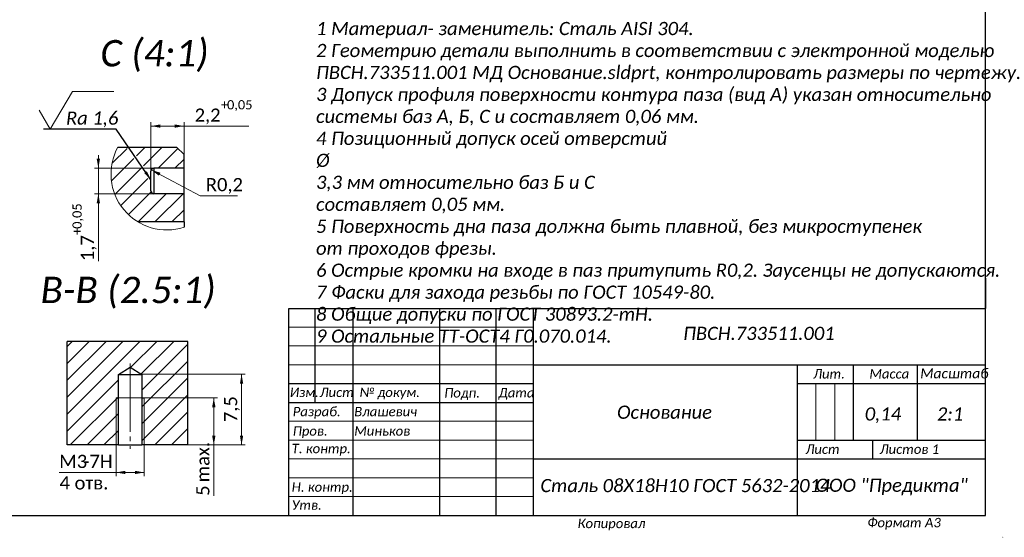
# Model space of a CAD drawing. Header units: millimetres. Extents: x 4 to 210, y 0 to 146.
# Tile 2 of 4: x 79 to 210, y 0 to 68. Entities that reach past the tile are written whole.
import ezdxf

# ---------------------------------------------------------------- set-up
doc = ezdxf.new("R2010")
doc.units = ezdxf.units.MM
doc.header["$LTSCALE"] = 0.5
doc.linetypes.add('SLD-Осевая', pattern=[19.05, 15.24, -1.27, 1.27, -1.27])
doc.linetypes.add('SLD-Сплошная', pattern=[0])
doc.styles.add('SLDTEXTSTYLE0', font='CALIBRII.TTF')
doc.styles.add('SLDTEXTSTYLE1', font='CALIBRII.TTF', dxfattribs={"bigfont": 'bigfont'})
doc.styles.add('SLDTEXTSTYLE2', font='CALIBRII.TTF', dxfattribs={"width": 0.991177, "bigfont": 'bigfont'})
doc.styles.add('SLDTEXTSTYLE3', font='ARIALN.TTF', dxfattribs={"width": 0.87, "bigfont": 'bigfont'})
doc.styles.add('SLDTEXTSTYLE4', font='CALIBRI.TTF')
doc.styles.add('SLDTEXTSTYLE5', font='CALIBRI.TTF', dxfattribs={"bigfont": 'bigfont'})
doc.styles.get("Standard").update_dxf_attribs({"font": 'CALIBRII.TTF'})
doc.dimstyles.new('SLDDIMSTYLE11', dxfattribs={"dimtxt": 1.75, "dimasz": 1.25, "dimexe": 0, "dimexo": 0.0625, "dimgap": 0.4375, "dimtad": 2, "dimdec": 3, "dimlfac": 0.8, "dimrnd": 1e-09, "dimzin": 12, "dimdsep": 46, "dimtxsty": 'SLDTEXTSTYLE0', "dimsah": 1, "dimcen": 0.09, "dimadec": 0, "dimazin": 3, "dimtfac": 1, "dimtdec": 3, "dimtofl": 0, "dimtmove": 0, "dimatfit": 3, "dimfxl": 1, "dimfrac": 2, "dimtolj": 1, "dimtzin": 12, "dimarcsym": 0})
doc.dimstyles.new('SLDDIMSTYLE12', dxfattribs={"dimtxt": 1.75, "dimasz": 1.25, "dimexe": 0, "dimexo": 0.0625, "dimgap": 0.4375, "dimtad": 2, "dimdec": 3, "dimlfac": 0.5, "dimrnd": 1e-09, "dimzin": 12, "dimdsep": 46, "dimtxsty": 'SLDTEXTSTYLE0', "dimsah": 1, "dimcen": 0.09, "dimadec": 0, "dimazin": 3, "dimtol": 1, "dimtp": 0.05, "dimtfac": 1, "dimtmove": 0, "dimatfit": 0, "dimfxl": 1, "dimfrac": 2, "dimtolj": 1, "dimarcsym": 0})
doc.dimstyles.new('SLDDIMSTYLE13', dxfattribs={"dimtxt": 1.75, "dimasz": 1.25, "dimexe": 0, "dimexo": 0.0625, "dimgap": 0.4375, "dimtad": 2, "dimdec": 3, "dimlfac": 0.5, "dimrnd": 1e-09, "dimzin": 12, "dimdsep": 46, "dimtxsty": 'SLDTEXTSTYLE0', "dimsah": 1, "dimcen": 0.09, "dimadec": 0, "dimazin": 3, "dimtol": 1, "dimtp": 0.05, "dimtfac": 1, "dimtofl": 0, "dimtmove": 0, "dimatfit": 3, "dimfxl": 1, "dimfrac": 2, "dimtolj": 1, "dimarcsym": 0})
doc.dimstyles.new('SLDDIMSTYLE14', dxfattribs={"dimtxt": 1.75, "dimasz": 1.25, "dimexe": 0, "dimexo": 0.0625, "dimgap": 0.4375, "dimtad": 0, "dimtih": 1, "dimtoh": 1, "dimdec": 3, "dimlfac": 0.5, "dimrnd": 1e-09, "dimdsep": 46, "dimtxsty": 'SLDTEXTSTYLE0', "dimsah": 1, "dimcen": 0, "dimadec": 0, "dimazin": 2, "dimtfac": 1, "dimtdec": 3, "dimtofl": 0, "dimtmove": 1, "dimatfit": 3, "dimfxl": 1, "dimfrac": 2, "dimtolj": 1, "dimtzin": 12, "dimarcsym": 0})
doc.dimstyles.new('SLDDIMSTYLE5', dxfattribs={"dimtxt": 0.18, "dimasz": 1.25, "dimexe": 0, "dimexo": 0.0625, "dimgap": 0, "dimtad": 0, "dimtih": 1, "dimtoh": 1, "dimdec": 0, "dimrnd": 1e-09, "dimzin": 0, "dimdsep": 46, "dimtxsty": 'STANDARD', "dimsah": 1, "dimcen": 0.09, "dimadec": 0, "dimazin": 0, "dimtfac": 1.25, "dimtdec": 0, "dimtofl": 0, "dimtmove": 0, "dimatfit": 3, "dimfxl": 1, "dimfrac": 2, "dimtolj": 1, "dimtzin": 0, "dimarcsym": 0})

# ---------------------------------------------------------------- blocks, each defined once
blk = doc.blocks.new('_D_21')
at = {"color": 7, "linetype": 'SLD-Сплошная', "lineweight": 0}
for p, q in [((95.79, 18.11), (105.52, 18.11)), ((105.02, 11.86), (105.02, 18.11)), ((101.58, 11.86), (105.52, 11.86)), ((105.02, 11.86), (105.02, 5.1))]:
    blk.add_line(p, q, dxfattribs=at)
at = {"color": 7, "linetype": 'SLD-Сплошная', "lineweight": 18}
for points in [[(105.02, 18.11), (104.8, 16.86), (105.25, 16.86)], [(105.02, 11.86), (105.25, 13.11), (104.8, 13.11)]]:
    blk.add_solid(points, dxfattribs=at)
at = {"color": 7, "linetype": 'SLD-Сплошная', "lineweight": 18, "char_height": 1.75, "attachment_point": 1, "rotation": 90, "style": 'SLDTEXTSTYLE4'}
for s, insert in [(' max.', (102.69, 6.28)), ('5', (102.69, 5.1))]:
    blk.add_mtext(s, dxfattribs=dict(at, insert=insert))
blk = doc.blocks.new('_D_22')
at = {"color": 7, "linetype": 'SLD-Сплошная', "lineweight": 0}
for p, q in [((95.48, 21.24), (109.21, 21.24)), ((108.71, 11.86), (108.71, 21.24)), ((101.58, 11.86), (109.21, 11.86))]:
    blk.add_line(p, q, dxfattribs=at)
at = {"color": 7, "linetype": 'SLD-Сплошная', "lineweight": 18}
for points in [[(108.71, 21.24), (108.49, 19.99), (108.93, 19.99)], [(108.71, 11.86), (108.93, 13.11), (108.49, 13.11)]]:
    blk.add_solid(points, dxfattribs=at)
at = {"color": 7, "linetype": 'SLD-Сплошная', "lineweight": 18, "insert": (106.38, 14.89), "char_height": 1.75, "attachment_point": 1, "rotation": 90, "style": 'SLDTEXTSTYLE4'}
blk.add_mtext('7,5', dxfattribs=at)
blk = doc.blocks.new('_D_23')
at = {"color": 7, "linetype": 'SLD-Сплошная', "lineweight": 0}
for p, q in [((92.04, 18.11), (92.04, 7.71)), ((95.79, 18.11), (95.79, 7.71)), ((92.04, 8.21), (84.49, 8.21)), ((95.79, 8.21), (92.04, 8.21))]:
    blk.add_line(p, q, dxfattribs=at)
at = {"color": 7, "linetype": 'SLD-Сплошная', "lineweight": 18}
for points in [[(92.04, 8.21), (93.29, 7.99), (93.29, 8.43)], [(95.79, 8.21), (94.54, 8.43), (94.54, 7.99)]]:
    blk.add_solid(points, dxfattribs=at)
at = {"color": 7, "linetype": 'SLD-Сплошная', "lineweight": 18, "char_height": 1.75, "attachment_point": 1}
for s, insert, style in [('M3', (84.49, 10.55), 'SLDTEXTSTYLE4'), ('-7Н', (87.67, 10.55), 'SLDTEXTSTYLE5'), ('4 отв.', (84.53, 7.7), 'SLDTEXTSTYLE5')]:
    blk.add_mtext(s, dxfattribs=dict(at, insert=insert, style=style))
blk = doc.blocks.new('SW_HATCH_0')
at = {"color": 0, "linetype": 'SLD-Сплошная', "lineweight": 18}
for p, q in [((0, 0), (2.01, 2.01)), ((3.28, 1.04), (4.43, 2.19)), ((4.2, -0.29), (6.68, 2.19)), ((6.12, -0.61), (8.75, 2.02)), ((-0.07, -2.31), (2.92, 0.68)), ((8.37, -0.61), (9.58, 0.6)), ((0.39, -4.1), (3.84, -0.65)), ((1.17, -5.57), (4.75, -1.98)), ((5.11, -1.62), (5.18, -1.56)), ((2.2, -6.78), (5.21, -3.77)), ((3.51, -7.71), (7.21, -4.01)), ((5.76, -7.71), (9.46, -4.01)), ((8, -7.71), (9.58, -6.14))]:
    blk.add_line(p, q, dxfattribs=at)
blk = doc.blocks.new('_D_24')
at = {"color": 7, "linetype": 'SLD-Сплошная', "lineweight": 0}
for p, q in [((89.69, 48.61), (89.69, 50.36)), ((97.08, 48.61), (89.19, 48.61)), ((89.69, 48.61), (89.69, 45.21)), ((97.08, 45.21), (89.19, 45.21)), ((89.69, 45.21), (89.69, 36.27))]:
    blk.add_line(p, q, dxfattribs=at)
at = {"color": 7, "linetype": 'SLD-Сплошная', "lineweight": 18}
for points in [[(89.69, 48.61), (89.91, 49.86), (89.47, 49.86)], [(89.69, 45.21), (89.47, 43.96), (89.91, 43.96)]]:
    blk.add_solid(points, dxfattribs=at)
at = {"color": 7, "linetype": 'SLD-Сплошная', "lineweight": 18, "attachment_point": 1, "rotation": 90, "style": 'SLDTEXTSTYLE4'}
for s, insert, char_height in [('0,05', (86.25, 40.56), 1.225), ('+', (86.25, 39.75), 1.23), ('1,7', (87.36, 36.27), 1.75)]:
    blk.add_mtext(s, dxfattribs=dict(at, insert=insert, char_height=char_height))
blk = doc.blocks.new('_D_25')
at = {"color": 7, "linetype": 'SLD-Сплошная', "lineweight": 0}
for p, q in [((96.68, 48.21), (96.68, 54.7)), ((101.08, 54.2), (96.68, 54.2)), ((101.08, 50.41), (101.08, 54.7)), ((101.08, 54.2), (109.67, 54.2))]:
    blk.add_line(p, q, dxfattribs=at)
at = {"color": 7, "linetype": 'SLD-Сплошная', "lineweight": 18}
for points in [[(96.68, 54.2), (97.93, 53.98), (97.93, 54.42)], [(101.08, 54.2), (99.83, 54.42), (99.83, 53.98)]]:
    blk.add_solid(points, dxfattribs=at)
at = {"color": 7, "linetype": 'SLD-Сплошная', "lineweight": 18, "attachment_point": 1, "style": 'SLDTEXTSTYLE4'}
for s, insert, char_height in [('0,05', (106.78, 57.64), 1.225), ('2,2', (102.48, 56.53), 1.75), ('+', (105.96, 57.64), 1.23)]:
    blk.add_mtext(s, dxfattribs=dict(at, insert=insert, char_height=char_height))
blk = doc.blocks.new('_D_26')
at = {"color": 7, "linetype": 'SLD-Сплошная', "lineweight": 0}
for p, q in [((96.72, 48.39), (103.22, 44.96)), ((103.22, 44.96), (108.19, 44.96))]:
    blk.add_line(p, q, dxfattribs=at)
at = {"color": 7, "linetype": 'SLD-Сплошная', "lineweight": 18}
blk.add_solid([(96.72, 48.39), (97.73, 47.61), (97.93, 48)], dxfattribs=at)
at = {"color": 7, "linetype": 'SLD-Сплошная', "lineweight": 18, "insert": (103.97, 47.3), "char_height": 1.75, "attachment_point": 1, "style": 'SLDTEXTSTYLE4'}
blk.add_mtext('R0,2', dxfattribs=at)
blk = doc.blocks.new('SW_SFSYMBOL_2')
at = {"color": 0, "linetype": 'SLD-Сплошная', "lineweight": 0}
for p, q in [((0.88, 0), (3.82, 5)), ((3.82, 5), (9.32, 5)), ((0.88, 0), (-0.6, 2.5))]:
    blk.add_line(p, q, dxfattribs=at)
at = {"color": 0, "linetype": 'Continuous', "lineweight": 0, "insert": (2.98, 2.33), "char_height": 1.75, "attachment_point": 1, "style": 'SLDTEXTSTYLE0'}
blk.add_mtext('Ra 1,6', dxfattribs=at)

msp = doc.modelspace()

# ---------------------------------------------------------------- hatches: boundary and pattern name
at = {"linetype": 'SLD-Сплошная', "lineweight": 18}
h = msp.add_hatch(dxfattribs=at)
h.set_pattern_fill('ANSI31', scale=0.5, style=0)
h.paths.add_polyline_path([(101.58262, 11.86081), (101.58262, 25.61081), (85.55447, 25.61081), (85.55447, 11.86081), (92.35342, 11.86081), (92.35342, 21.23581), (93.91592, 22.17466), (95.47842, 21.23581), (95.47842, 11.86081)], flags=0)

# ---------------------------------------------------------------- linework, layer by layer
at = {"color": 7, "linetype": 'SLD-Сплошная', "lineweight": 25}
for p, q in [((207.5, 2.5), (207.5, 146)), ((92.27502, 51.40751), (100.07676, 51.40751)), ((101.07676, 50.40751), (100.07676, 51.40751)), ((101.07676, 48.60614), (101.07676, 50.40751)), ((101.07676, 48.60614), (97.07676, 48.60614)), ((97.07676, 48.60614), (97.07676, 45.20614)), ((101.07676, 45.20614), (101.07676, 48.60614)), ((96.67676, 45.60614), (96.67676, 48.20614)), ((101.07676, 45.20614), (97.07676, 45.20614)), ((101.07676, 41.50751), (101.07676, 45.20614)), ((101.07676, 41.50751), (94.91739, 41.50751)), ((101.07676, 41.50751), (101.07676, 40.75614)), ((207.5, 34), (207.5, 30)), ((115, 2.5), (115, 30)), ((115, 30), (207.5, 30)), ((118.5, 17.5), (118.5, 30)), ((123.5, 30), (123.5, 2.5)), ((135, 30), (135, 2.5)), ((142.5, 30), (142.5, 2.5)), ((147.5, 2.5), (147.5, 30)), ((207.5, 2.5), (207.5, 30)), ((85.55447, 11.86081), (85.55447, 25.61081)), ((101.58262, 25.61081), (85.55447, 25.61081)), ((101.58262, 11.86081), (101.58262, 25.61081)), ((147.5, 22.5), (207.5, 22.5)), ((182.5, 22.5), (182.5, 2.5)), ((190, 12.5), (190, 22.5)), ((198.5, 12.5), (198.5, 22.5)), ((92.35342, 21.23581), (93.91592, 22.17466)), ((92.35342, 11.86081), (92.35342, 21.23581)), ((92.35342, 21.23581), (95.47842, 21.23581)), ((93.91592, 22.17466), (95.47842, 21.23581)), ((95.47842, 21.23581), (95.47842, 11.86081)), ((115, 20), (147.5, 20)), ((182.5, 20), (207.5, 20)), ((92.04092, 18.11081), (92.35342, 18.11081)), ((95.47842, 18.11081), (95.79092, 18.11081)), ((115, 17.5), (147.5, 17.5)), ((92.35342, 11.86081), (85.55447, 11.86081)), ((92.35342, 11.86081), (95.47842, 11.86081)), ((101.58262, 11.86081), (95.47842, 11.86081)), ((182.5, 12.5), (207.5, 12.5)), ((192.5, 12.5), (192.5, 10)), ((147.5, 10), (207.5, 10)), ((10, 2.5), (207.5, 2.5)), ((115, 2.5), (207.5, 2.5))]:
    msp.add_line(p, q, dxfattribs=at)
at = {"color": 7, "linetype": 'SLD-Сплошная', "lineweight": 18}
for p, q in [((115, 27.5), (147.5, 27.5)), ((115, 25), (147.5, 25)), ((115, 22.5), (147.5, 22.5)), ((185, 20), (185, 12.5)), ((187.5, 20), (187.5, 12.5)), ((92.04092, 11.86081), (92.04092, 18.11081)), ((95.79092, 18.11081), (95.79092, 11.86081)), ((115, 15), (147.5, 15)), ((115, 12.5), (147.5, 12.5)), ((115, 10), (147.5, 10)), ((115, 7.5), (147.5, 7.5)), ((115, 5), (147.5, 5))]:
    msp.add_line(p, q, dxfattribs=at)
at = {"color": 7, "linetype": 'SLD-Осевая', "lineweight": 18}
for q in [(93.91592, 22.67466), (93.91592, 11.36081)]:
    msp.add_line((93.91592, 21.23581), q, dxfattribs=at)
at = {"color": 7, "linetype": 'SLD-Сплошная', "lineweight": 18}
msp.add_arc((98.81672, 47.8509), 7.44603, 151.4678197, 287.6692949, dxfattribs=at)
at = {"color": 7, "linetype": 'SLD-Сплошная', "lineweight": 25}
for centre, start, end in [((97.07676, 48.20614), 89.9997683, 180.0000983), ((97.07676, 45.60614), 180.000279, 269.9993208)]:
    msp.add_arc(centre, 0.4, start, end, dxfattribs=at)
at = {"color": 7, "linetype": 'SLD-Сплошная', "lineweight": 18}
msp.add_open_spline([(95.47842, 18.11081), (95.46505, 18.11081), (95.42518, 18.11081), (95.35948, 18.11081), (95.26909, 18.11081), (95.15554, 18.11081), (95.02078, 18.11081), (94.86711, 18.11081), (94.69717, 18.11081), (94.51386, 18.11081), (94.32033, 18.11081), (94.11987, 18.11081), (93.91592, 18.11081), (93.71197, 18.11081), (93.51152, 18.11081), (93.31798, 18.11081), (93.13467, 18.11081), (92.96473, 18.11081), (92.81107, 18.11081), (92.67631, 18.11081), (92.56276, 18.11081), (92.47236, 18.11081), (92.40666, 18.11081), (92.36679, 18.11081), (92.35342, 18.11081), (92.356, 18.11081), (92.35342, 18.11081)], degree=3, knots=[0, 0, 0, 0, 0.041666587, 0.083333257, 0.124999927, 0.166666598, 0.208333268, 0.249999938, 0.291666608, 0.333333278, 0.374999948, 0.416666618, 0.458333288, 0.499999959, 0.541666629, 0.583333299, 0.624999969, 0.666666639, 0.708333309, 0.749999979, 0.791666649, 0.83333332, 0.87499999, 0.91666666, 0.95833333, 1, 1, 1, 1], dxfattribs=at)

# ---------------------------------------------------------------- block references
at = {"color": 7, "linetype": 'Continuous', "lineweight": 0}
msp.add_blockref('SW_SFSYMBOL_2', (82.41785, 53.80492), dxfattribs=at)
at = {"color": 7, "linetype": 'SLD-Сплошная', "lineweight": 18}
msp.add_blockref('SW_HATCH_0', (91.4976, 49.21976), dxfattribs=at)

# ---------------------------------------------------------------- texts
at = {"color": 7, "linetype": 'Continuous', "lineweight": 0}
for s, insert, char_height, attachment_point, style in [('1 Материал- заменитель: Сталь AISI 304.^J2 Геометрию детали выполнить в соответствии с электронной моделью^JПВСН.733511.001 МД Основание.sldprt, контролировать размеры по чертежу.^J3 Допуск профиля поверхности контура паза (вид А) указан относительно ^Jсистемы баз А, Б, С и составляет 0,06 мм.^J4 Позиционный допуск осей отверстий ^J%%c^J3,3 мм относительно баз Б и С^Jсоставляет 0,05 мм.^J5 Поверхность дна паза должна быть плавной, без микроступенек ^Jот проходов фрезы.^J6 Острые кромки на входе в паз притупить R0,2. Заусенцы не допускаются.^J7 Фаски для захода резьбы по ГОСТ 10549-80.^J8 Общие допуски по ГОСТ 30893.2-mH.^J9 Остальные ТТ-ОСТ4 Г0.070.014.', (118.60429, 68.02961), 1.75, 1, 'SLDTEXTSTYLE1'), ('ПВСН.733511.001', (177.42238, 27.54992), 1.75, 2, 'SLDTEXTSTYLE1'), ('Лит.', (184.62047, 21.93197), 1.25, 1, 'SLDTEXTSTYLE1'), ('Масса', (192.0987, 21.93197), 1.25, 1, 'SLDTEXTSTYLE1'), ('Масштаб', (198.85114, 22.02052), 1.322917, 1, 'SLDTEXTSTYLE1'), ('Изм.', (115.11496, 19.47107), 1.25, 1, 'SLDTEXTSTYLE2'), ('Лист', (119.07458, 19.47107), 1.25, 1, 'SLDTEXTSTYLE1'), ('№ докум.', (124.35363, 19.47107), 1.25, 1, 'SLDTEXTSTYLE1'), ('Подп.', (135.62999, 19.40933), 1.25, 1, 'SLDTEXTSTYLE1'), ('Дата', (142.81885, 19.41454), 1.25, 1, 'SLDTEXTSTYLE1'), ('Разраб.', (115.5092, 16.91589), 1.25, 1, 'SLDTEXTSTYLE1'), ('Основание', (164.8866, 17.0855), 1.75, 2, 'SLDTEXTSTYLE1'), ('Влашевич', (123.67669, 16.91589), 1.25, 1, 'SLDTEXTSTYLE1'), ('0,14', (193.8973, 16.8581), 1.75, 2, 'SLDTEXTSTYLE0'), ('2:1', (202.81941, 16.85081), 1.75, 2, 'SLDTEXTSTYLE0'), ('Пров.', (115.5092, 14.34217), 1.25, 1, 'SLDTEXTSTYLE1'), ('Миньков', (123.67669, 14.34217), 1.25, 1, 'SLDTEXTSTYLE1'), ('Т. контр.', (115.36897, 12.01132), 1.25, 1, 'SLDTEXTSTYLE1'), ('Лист', (183.60264, 11.92461), 1.25, 1, 'SLDTEXTSTYLE1'), ('Листов 1', (193.4606, 11.92461), 1.25, 1, 'SLDTEXTSTYLE1'), ('Н. контр.', (115.36897, 6.89481), 1.25, 1, 'SLDTEXTSTYLE1'), ('Сталь 08Х18Н10 ГОСТ 5632-2014', (148.40652, 7.34213), 1.75, 1, 'SLDTEXTSTYLE1'), ('ООО "Предикта"', (195.05913, 7.38588), 1.75, 2, 'SLDTEXTSTYLE1'), ('Утв.', (115.36897, 4.5078), 1.25, 1, 'SLDTEXTSTYLE1'), ('Копировал', (153.34011, 2.06608), 1.25, 1, 'SLDTEXTSTYLE1'), ('Формат A3', (191.81535, 2.17325), 1.25, 1, 'SLDTEXTSTYLE1'), ('Версия 3', (209.72884, -0.33558), 0.05, 1, 'SLDTEXTSTYLE3')]:
    msp.add_mtext(s, dxfattribs=dict(at, insert=insert, char_height=char_height, attachment_point=attachment_point, style=style))
at = {"color": 7, "linetype": 'SLD-Сплошная', "lineweight": 18, "char_height": 3.5, "attachment_point": 2, "style": 'SLDTEXTSTYLE1'}
for s, insert in [('С (4:1)', (97.16035, 65.62273)), ('В-В (2.5:1)', (93.64639, 34.19164))]:
    msp.add_mtext(s, dxfattribs=dict(at, insert=insert))

# ---------------------------------------------------------------- dimensions: what is measured, and where the dimension line sits
at = {"color": 7, "linetype": 'SLD-Сплошная', "lineweight": 18}
dim = msp.add_linear_dim(base=(96.67676, 54.20013), p1=(101.07676, 50.40751), p2=(96.67676, 48.20614), dimstyle='SLDDIMSTYLE13', dxfattribs=at)
dim.commit()
dim.dimension.update_dxf_attribs({"geometry": '_D_25', "text_midpoint": (106.07676, 54.20013), "dimtype": 160})
for base, p1, p2, dimstyle, picture, middle in [((89.69095, 45.20614), (97.07676, 48.60614), (97.07676, 45.20614), 'SLDDIMSTYLE12', '_D_24', (89.69095, 39.86009)), ((108.70919, 21.23581), (101.58262, 11.86081), (95.47842, 21.23581), 'SLDDIMSTYLE11', '_D_22', (108.70919, 16.36873))]:
    dim = msp.add_linear_dim(base=base, p1=p1, p2=p2, angle=90, dimstyle=dimstyle, dxfattribs=at)
    dim.commit()
    dim.dimension.update_dxf_attribs({"geometry": picture, "text_midpoint": middle, "dimtype": 160})
dim = msp.add_radius_dim(center=(97.07676, 48.20614), mpoint=(96.723, 48.39284), dimstyle='SLDDIMSTYLE14', dxfattribs=at)
dim.commit()
dim.dimension.update_dxf_attribs({"geometry": '_D_26', "text_midpoint": (106.07676, 46.38916), "dimtype": 164})
dim = msp.add_linear_dim(base=(92.04092, 5.36366), p1=(95.79092, 18.11081), p2=(92.04092, 18.11081), text='M3-7Н\\X4 отв.', dimstyle='SLDDIMSTYLE11', dxfattribs=at)
dim.commit()
dim.dimension.update_dxf_attribs({"geometry": '_D_23', "text_midpoint": (87.75776, 5.36366), "dimtype": 160})
dim = msp.add_linear_dim(base=(105.02453, 18.11081), p1=(101.58262, 11.86081), p2=(95.79092, 18.11081), angle=90, text='<> max.', dimstyle='SLDDIMSTYLE11', dxfattribs=at)
dim.commit()
dim.dimension.update_dxf_attribs({"geometry": '_D_21', "text_midpoint": (105.02453, 8.27501), "dimtype": 160})

# ---------------------------------------------------------------- leaders
at = {"color": 7, "linetype": 'Continuous', "lineweight": 0}
msp.add_leader([(96.67676, 47.05444), (92.03478, 53.80492), (82.41785, 53.80492)], dimstyle='SLDDIMSTYLE5', dxfattribs=at)

doc.saveas('drawing.dxf')
